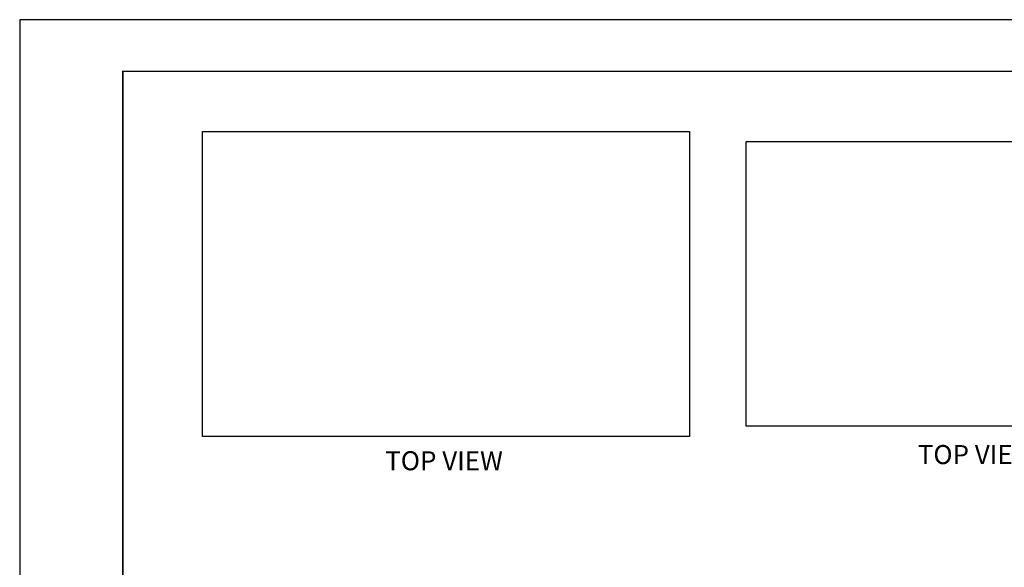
# Model space of a CAD drawing. Header units: inches. Extents: x 24.2 to 42.1, y 6.4 to 19.1.
# Tile 2 of 3: x 24.2 to 34.6, y 13.3 to 19.1. Entities that reach past the tile are written whole.
import ezdxf

# ---------------------------------------------------------------- set-up
doc = ezdxf.new("R2010")
doc.units = ezdxf.units.IN
doc.header["$MEASUREMENT"] = 0
doc.layers.add('.1', color=1, linetype='Continuous')
doc.layers.add('template', color=7, linetype='Continuous')
doc.styles.add('arial', font='arial.ttf')
picture_1 = doc.add_image_def('image2.png', size_in_pixel=(951, 595))
picture_2 = doc.add_image_def('image4.png', size_in_pixel=(1120, 726))

msp = doc.modelspace()

# ---------------------------------------------------------------- linework, layer by layer
at = {"layer": '.1', "color": 0}
msp.add_line((42.113, 19.075), (24.217, 19.075), dxfattribs=at)
at = {"layer": 'template'}
msp.add_line((24.217, 19.075), (24.217, 6.385), dxfattribs=at)
at = {"layer": 'template', "linetype": 'Continuous', "const_width": 0.0154}
msp.add_lwpolyline([(25.302, 6.927), (41.571, 6.927), (41.571, 18.532), (25.302, 18.532)], close=True, dxfattribs=at)

# ---------------------------------------------------------------- texts
at = {"char_height": 0.2, "attachment_point": 1, "style": 'arial'}
for insert in [(33.661, 14.605), (28.061, 14.54)]:
    msp.add_mtext_dynamic_manual_height_columns('TOP VIEW', width=1.4567, gutter_width=1, heights=[0], dxfattribs=dict(at, insert=insert))

# ---------------------------------------------------------------- pictures from other files: only their frames are drawn
image = msp.add_image(picture_1, insert=(26.141, 14.696), size_in_units=(5.119, 3.203))
image.dxf.flags = 7
image = msp.add_image(picture_2, insert=(31.858, 14.802), size_in_units=(4.619, 2.994))
image.dxf.flags = 7

doc.saveas('drawing.dxf')
